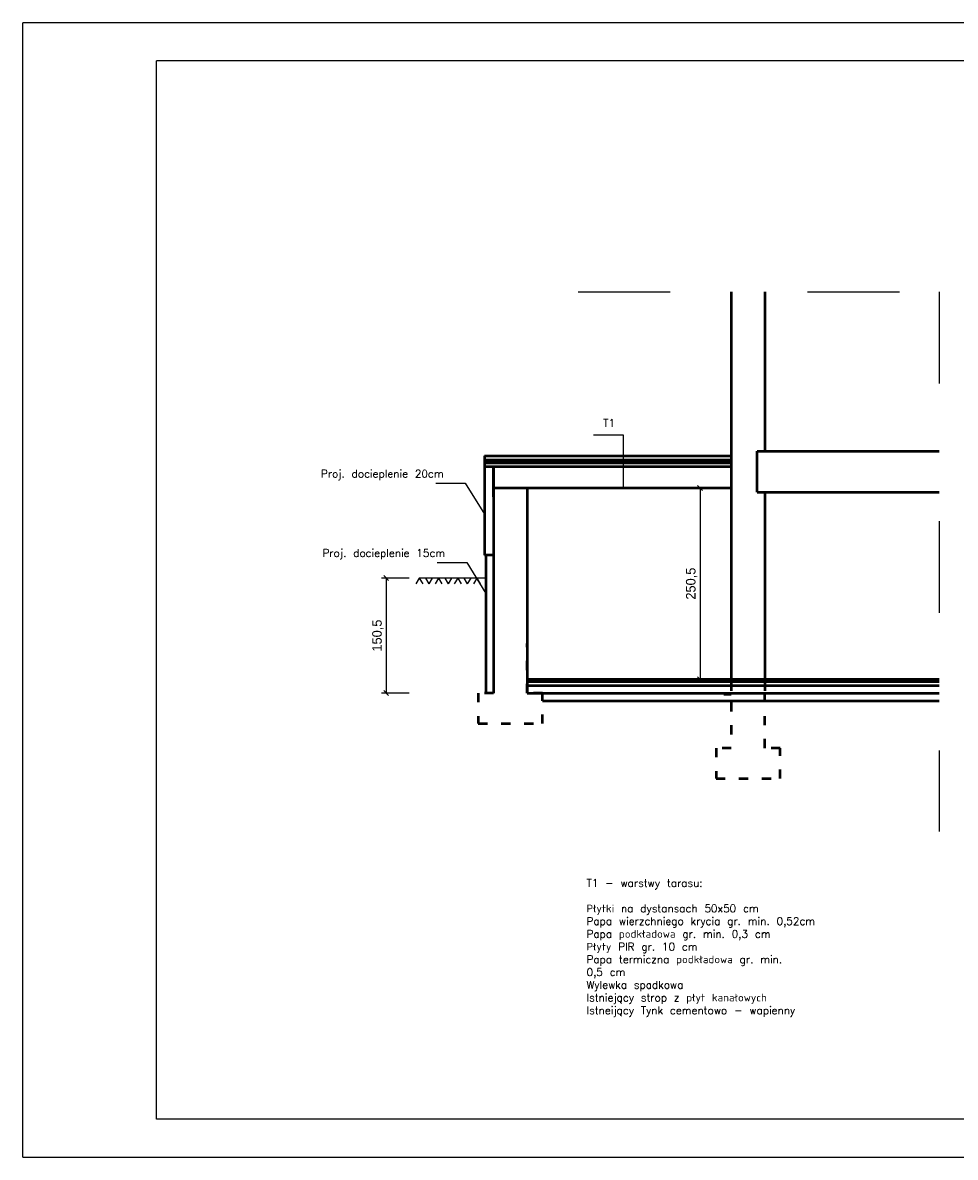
# Model space of a CAD drawing. Header units: centimetres. Extents: x 26734 to 37487, y -41160 to -26520.
# Tile 6 of 23: x 35387 to 36607, y -41160 to -39675. Entities that reach past the tile are written whole.
import ezdxf

# ---------------------------------------------------------------- set-up
doc = ezdxf.new("R2010")
doc.units = ezdxf.units.CM
doc.header["$PDMODE"] = 35
doc.header["$PDSIZE"] = 0.1
doc.linetypes.add('ACAD_ISO03W100', pattern=[30, 12, -18])
doc.layers.add('Przekrojowa', color=90, linetype='Continuous', lineweight=50)
doc.layers.add('Widokowa', color=94, linetype='Continuous')
doc.dimstyles.new('ISO-25', dxfattribs={"dimtxt": 12.5, "dimasz": 6.5, "dimexe": 6.25, "dimexo": 3.625, "dimgap": 3.625, "dimtad": 1, "dimtxsty": 'Standard', "dimblk": 'OBLIQUE', "dimcen": 2.5, "dimadec": 0, "dimazin": 0, "dimtfac": 1, "dimtmove": 0, "dimatfit": 3, "dimldrblk": 'OBLIQUE', "dimfxl": 30, "dimfxlon": 1, "dimarcsym": 0})

# ---------------------------------------------------------------- blocks, each defined once
blk = doc.blocks.new('_Oblique')
at = {"color": 0, "linetype": 'ByBlock', "lineweight": -2}
blk.add_line((-0.5, -0.5), (0.5, 0.5), dxfattribs=at)
blk = doc.blocks.new('*D2706')
at = {"color": 0, "lineweight": -2, "ltscale": 0.6}
for p, q in [((36302.7, -40284.3), (36266.4, -40284.3)), ((36272.7, -40284.3), (36272.7, -40534.8)), ((36302.7, -40534.8), (36266.4, -40534.8))]:
    blk.add_line(p, q, dxfattribs=at)
at = {"layer": 'DEFPOINTS', "color": 0}
for p in [(36313.6, -40284.3), (36272.7, -40534.8), (36313.6, -40534.8)]:
    blk.add_point(p, dxfattribs=at)
at = {"color": 0, "lineweight": -2, "xscale": 6.5, "yscale": 6.5, "zscale": 6.5}
for p, rotation in [((36272.7, -40284.3), 90), ((36272.7, -40534.8), 270)]:
    blk.add_blockref('_Oblique', p, dxfattribs=dict(at, rotation=rotation))
at = {"color": 0, "ltscale": 0.6, "insert": (36261.7, -40409.6), "char_height": 12.5, "attachment_point": 5, "rotation": 90}
blk.add_mtext('250,5', dxfattribs=at)
blk = doc.blocks.new('*D2720')
at = {"color": 0, "lineweight": -2, "ltscale": 0.6}
for p, q in [((35892.1, -40402.3), (35855.9, -40402.3)), ((35862.1, -40402.3), (35862.1, -40552.8)), ((35892.1, -40552.8), (35855.9, -40552.8))]:
    blk.add_line(p, q, dxfattribs=at)
at = {"layer": 'DEFPOINTS', "color": 0}
for p in [(35992.6, -40402.3), (35862.1, -40552.8), (35982.6, -40552.8)]:
    blk.add_point(p, dxfattribs=at)
at = {"color": 0, "lineweight": -2, "xscale": 6.5, "yscale": 6.5, "zscale": 6.5}
for p, rotation in [((35862.1, -40402.3), 90), ((35862.1, -40552.8), 270)]:
    blk.add_blockref('_Oblique', p, dxfattribs=dict(at, rotation=rotation))
at = {"color": 0, "ltscale": 0.6, "insert": (35851.2, -40477.6), "char_height": 12.5, "attachment_point": 5, "rotation": 90}
blk.add_mtext('150,5', dxfattribs=at)

msp = doc.modelspace()

# ---------------------------------------------------------------- linework, layer by layer
at = {"linetype": 'ACAD_ISO03W100', "ltscale": 10}
for p, q in [((36113.42, -40027.775), (36585.631, -40027.775)), ((36585.631, -40027.775), (36585.631, -40733.885))]:
    msp.add_line(p, q, dxfattribs=at)
at = {"ltscale": 0.6}
for p, q in [((36133.358, -40214.908), (36171.954, -40214.908)), ((36171.954, -40214.908), (36171.954, -40284.348)), ((35927.022, -40278.038), (35965.618, -40278.038)), ((35965.618, -40278.038), (35990.615, -40318.612)), ((35929.022, -40381.763), (35967.618, -40381.763)), ((35967.618, -40381.763), (35992.615, -40422.337))]:
    msp.add_line(p, q, dxfattribs=at)
at = {"layer": 'Przekrojowa'}
for p, q in [((36313.615, -40027.775), (36313.615, -40549.848)), ((36357.615, -40027.775), (36357.615, -40236.348)), ((35990.615, -40242.348), (35990.615, -40372.348)), ((35990.615, -40242.348), (36313.615, -40242.348)), ((36347.615, -40236.348), (36585.631, -40236.348)), ((36347.615, -40289.848), (36347.615, -40236.348)), ((35990.615, -40247.348), (36313.615, -40247.348)), ((35990.615, -40250.348), (36313.615, -40250.348)), ((35990.615, -40251.348), (36313.615, -40251.348)), ((35990.615, -40256.348), (36313.615, -40256.348)), ((36002.615, -40256.348), (36002.615, -40552.848)), ((36002.615, -40295.848), (36002.615, -40256.348)), ((36002.615, -40284.348), (36313.615, -40284.348)), ((36046.615, -40284.348), (36046.615, -40552.848)), ((36347.615, -40289.848), (36585.631, -40289.848)), ((36357.615, -40289.848), (36357.615, -40549.848)), ((36002.615, -40372.348), (35990.615, -40372.348)), ((35992.615, -40372.348), (35992.615, -40552.848)), ((36046.615, -40534.848), (36430.712, -40534.848)), ((36046.615, -40537.848), (36430.712, -40537.848)), ((36313.615, -40534.848), (36585.631, -40534.848)), ((36357.615, -40537.848), (36585.631, -40537.848)), ((36046.615, -40542.848), (36430.712, -40542.848)), ((36046.615, -40542.848), (36430.712, -40542.848)), ((36046.615, -40552.848), (36430.712, -40552.848)), ((36313.615, -40554.848), (36303.615, -40554.848)), ((36357.615, -40542.848), (36585.631, -40542.848)), ((36357.615, -40542.848), (36585.631, -40542.848)), ((36357.615, -40552.848), (36585.631, -40552.848)), ((36066.615, -40562.848), (36430.712, -40562.848)), ((36357.615, -40562.848), (36585.631, -40562.848))]:
    msp.add_line(p, q, dxfattribs=at)
at = {"layer": 'Przekrojowa', "linetype": 'ACAD_ISO03W100'}
for p, q in [((36002.615, -40487.848), (36002.615, -40534.848)), ((36046.615, -40552.848), (36046.615, -40487.848)), ((36313.615, -40534.848), (36313.615, -40624.848)), ((36357.615, -40624.848), (36357.615, -40534.848)), ((36002.615, -40552.848), (35982.615, -40552.848)), ((35982.615, -40552.848), (35982.615, -40592.848)), ((36066.615, -40552.848), (36046.615, -40552.848)), ((36066.615, -40592.848), (36066.615, -40552.848)), ((35982.615, -40592.848), (36066.615, -40592.848)), ((36313.615, -40624.848), (36293.615, -40624.848)), ((36293.615, -40624.848), (36293.615, -40664.848)), ((36377.615, -40624.848), (36357.615, -40624.848)), ((36377.615, -40664.848), (36377.615, -40624.848)), ((36293.615, -40664.848), (36377.615, -40664.848))]:
    msp.add_line(p, q, dxfattribs=at)
at = {"layer": 'Widokowa'}
for p, q in [((37486.602, -39675.428), (35386.602, -39675.428)), ((35386.602, -41160.428), (35386.602, -39675.428)), ((36313.615, -40242.348), (35990.615, -40242.348)), ((35905.439, -40402.348), (35900.998, -40410.039)), ((35992.615, -40402.348), (35905.439, -40402.348)), ((35905.439, -40402.348), (35909.879, -40410.039)), ((35913.551, -40402.348), (35917.991, -40410.039)), ((35922.432, -40402.348), (35917.991, -40410.039)), ((35930.544, -40402.348), (35926.103, -40410.039)), ((35930.544, -40402.348), (35934.985, -40410.039)), ((35938.656, -40402.348), (35943.097, -40410.039)), ((35947.537, -40402.348), (35943.097, -40410.039)), ((35955.649, -40402.348), (35951.208, -40410.039)), ((35955.649, -40402.348), (35960.09, -40410.039)), ((35963.761, -40402.348), (35968.202, -40410.039)), ((35972.643, -40402.348), (35968.202, -40410.039)), ((35980.754, -40402.348), (35976.314, -40410.039)), ((35980.754, -40402.348), (35985.195, -40410.039)), ((35386.602, -41160.428), (37486.602, -41160.428))]:
    msp.add_line(p, q, dxfattribs=at)
at = {"layer": 'Widokowa', "color": 7}
for p, q in [((37436.602, -39725.428), (35561.602, -39725.428)), ((35561.602, -41110.428), (35561.602, -39725.428)), ((37436.602, -41110.428), (35561.602, -41110.428))]:
    msp.add_line(p, q, dxfattribs=at)

# ---------------------------------------------------------------- texts
at = {"layer": 'Widokowa', "ltscale": 0.6, "char_height": 10, "attachment_point": 1}
for s, width, heights, insert in [('{\\Ftxt.shx;T1}', 406.70865, [10], (36145.961, -40194.352)), ('{\\Ftxt.shx;Proj. docieplenie 20cm}', 408.22091, [10], (35776.768, -40260.718)), ('{\\Ftxt.shx;Proj. docieplenie 15cm}', 406.70865, [10], (35778.768, -40364.443)), ('{\\Ftxt.shx;T1 - warstwy tarasu:\\P\\PPłytki na dystansach 50x50 cm\\PPapa wierzchniego krycia gr. min. 0,52cm\\PPapa podkładowa gr. min. 0,3 cm\\PPłyty PIR gr. 10 cm\\PPapa termiczna podkładowa gr. min. 0,5 cm\\PWylewka spadkowa \\PIstniejący strop z płyt kanałowych\\PIstneijący Tynk cementowo - wapienny}', 402.97524, [163.3], (36124.179, -40796.371))]:
    msp.add_mtext_dynamic_manual_height_columns(s, width=width, gutter_width=50, heights=heights, dxfattribs=dict(at, insert=insert)).dxf.set("width", 283.11934)

# ---------------------------------------------------------------- dimensions: what is measured, and where the dimension line sits
at = {"ltscale": 0.6}
for base, p1, p2, picture, middle in [((36272.676, -40534.848), (36313.615, -40284.348), (36313.615, -40534.848), '*D2706', (36261.739, -40409.598)), ((35862.107, -40552.848), (35992.615, -40402.348), (35982.615, -40552.848), '*D2720', (35851.17, -40477.598))]:
    dim = msp.add_linear_dim(base=base, p1=p1, p2=p2, angle=90, dimstyle='ISO-25', dxfattribs=at)
    dim.commit()
    dim.dimension.update_dxf_attribs({"geometry": picture, "text_midpoint": middle})

doc.saveas('drawing.dxf')
